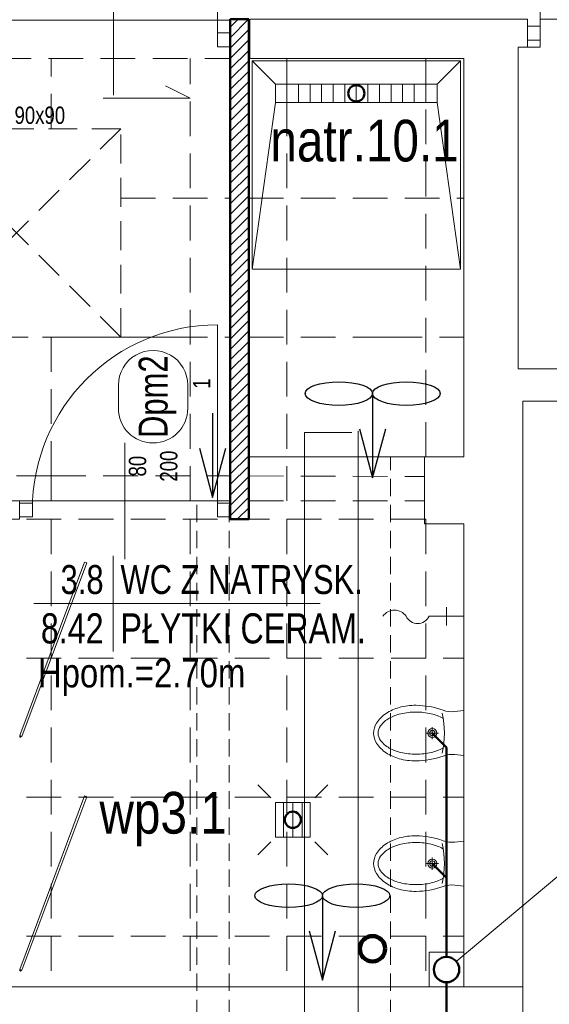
# Model space of a CAD drawing. Header units: millimetres. Extents: x -96593 to 66336, y -23969 to 7139.
# Tile 12 of 256: x -89178 to -88949, y -16934 to -16509. Entities that reach past the tile are written whole.
import ezdxf
from ezdxf.enums import TextEntityAlignment as Align

# ---------------------------------------------------------------- set-up
doc = ezdxf.new("R2010")
doc.units = ezdxf.units.MM
doc.linetypes.add('DASHED', pattern=[0.75, 0.5, -0.25])
doc.linetypes.add('DASHEDX2', pattern=[1.5, 1, -0.5])
for name, color, linetype, lineweight in [('BA_drz', 7, 'Continuous', 18), ('BA_KS_ist.', 34, 'Continuous', 50), ('BA_met', 7, 'Continuous', 18), ('BA_sym', 7, 'Continuous', 18), ('BA_txc', 1, 'Continuous', 18), ('BA_txs', 2, 'Continuous', 18), ('Hp', 1, 'Continuous', 18), ('MM_KS_OPISY', 7, 'Continuous', 9), ('mm_WENT_graw', 200, 'Continuous', 15), ('mm_went_opis', 7, 'Continuous', 15), ('PG_KANALIZACJA', 7, 'Continuous', 18), ('PG_PRZERYWANE_ŚREDNIE', 1, 'DASHEDX2', 18), ('PG_WENTYLACJA', 1, 'Continuous', 18), ('PG_WIDOKOWE_CIENKIE', 1, 'Continuous', 18), ('PG_WYPOSAŻENIE', 1, 'Continuous', 18), ('PG_ŚCIANY_DZIAŁOWE', 3, 'Continuous', 18), ('PG_ŚWIETLIKI', 1, 'DASHED', 18)]:
    doc.layers.add(name, color=color, linetype=linetype, lineweight=lineweight)
doc.layers.add('BA_pom', color=6, linetype='Continuous', lineweight=18, plot=False)
doc.layers.add('PG_POMOCNICZNE', color=6, linetype='Continuous', lineweight=18, plot=False)
doc.styles.add('BIKTC', font='bikromsw.shx', dxfattribs={"width": 0.8})
doc.styles.add('BIKTS', font='bikromsw.shx', dxfattribs={"width": 0.85})
doc.styles.add('ROMANS', font='bikromsw.shx', dxfattribs={"width": 0.8})
doc.styles.get("Standard").update_dxf_attribs({"font": 'arial.ttf'})
doc.linetypes.add('ZYGZAK', pattern='A,0.00254,-5.08,[131,ltypeshp.shx,S=5.08,R=0,X=-5.08,Y=0],-10.16,[131,ltypeshp.shx,S=5.08,R=180,X=5.08,Y=0],-5.08', length=20.32254)

# ---------------------------------------------------------------- blocks, each defined once
blk = doc.blocks.new('bikmet')
blk.add_line((0, 1.65), (0, -1.65))
at = {"style": 'ROMANS', "width": 0.8}
blk.add_attdef('NRPOM', text='', height=1, dxfattribs=at).set_placement((-0.333, 0.333), align=Align.RIGHT)
blk.add_attdef('NWAPOM', (0.25, 0.333), '', height=1, dxfattribs=at)
blk.add_attdef('PODLOGA', text='', height=1.042, dxfattribs=at).set_placement((0.25, -0.333), align=Align.TOP_LEFT)
blk = doc.blocks.new('dr1h901')
at = {"color": 0}
blk.add_line((-0.5, 0), (-0.5, 1), dxfattribs=at)
blk.add_line((0, 0.3622), (0, -0.2655))
blk.add_arc((-0.5, 0), 1, 0, 90, dxfattribs=at)
blk = doc.blocks.new('A$Cb1a75cff')
at = {"layer": 'PG_ŚWIETLIKI', "ltscale": 25}
for p, q in [((90, 90), (0, 90)), ((0, 90), (0, 0)), ((90, 90), (0, 0)), ((0, 90), (90, 0)), ((90, 0), (90, 90)), ((0, 0), (90, 0))]:
    blk.add_line(p, q, dxfattribs=at)
at = {"layer": 'Hp', "style": 'BIKTC', "width": 0.8}
blk.add_text('ŚWIETLIK 90x90', height=7.5, rotation=90, dxfattribs=at).set_placement((0.2, 35.22), align=Align.BOTTOM_CENTER)
blk = doc.blocks.new('*X18')
at = {"color": 0}
for p, q in [((621.16, -2967.99), (636.16, -2967.99)), ((621.16, -2971.99), (636.16, -2971.99)), ((621.16, -2975.99), (636.16, -2975.99))]:
    blk.add_line(p, q, dxfattribs=at)
blk = doc.blocks.new('A$C148D1960')
for p, q in [((-2, 2), (-7.64, 7.64)), ((17, 2), (22.64, 7.64)), ((-2, -17), (-7.64, -22.64)), ((17, -17), (22.64, -22.64))]:
    blk.add_line(p, q)
blk.add_lwpolyline([(15, -15), (0, -15), (0, 0), (15, 0)], close=True)
at = {"rotation": 90.00000000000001}
blk.add_blockref('*X18', (-2964.49, -636.16), dxfattribs=at)
blk = doc.blocks.new('A$C29037962')
at = {"layer": 'PG_WYPOSAŻENIE', "lineweight": 18}
for p, q in [((9.39, 13.65), (14.66, 13.65)), ((12.03, 16.29), (12.03, 11.01))]:
    blk.add_line(p, q, dxfattribs=at)
blk.add_lwpolyline([(0, 20.69, -0.066486), (0.97, 27.98, -0.079028), (3.52, 33.64, -0.107158), (7.72, 37.75, -0.141632), (12.03, 39, -0.141632), (16.33, 37.75, -0.107158), (20.53, 33.64, -0.079028), (23.08, 27.98, -0.066486), (24.05, 20.69, -0.082267), (21.92, 9.02, 0.113756), (21.32, 3.96), (21.75, 0), (2.3, 0), (2.73, 3.96, 0.113756), (2.13, 9.02, -0.082267)], format="xyb", close=True, dxfattribs=at)
for points in [[(5.68, 8.96, -0.003664), (5.59, 9.12, -0.070396), (3.67, 14.1, -0.05666), (2.93, 20.69, -0.05666), (3.67, 27.27, -0.070396), (5.59, 32.26, -0.106167), (8.87, 36, -0.161429), (12.03, 37.05, -0.161429), (15.18, 36, -0.106167), (18.46, 32.26, -0.070396), (20.38, 27.27, -0.05666), (21.13, 20.69, -0.05666), (20.38, 14.1, -0.070396), (18.46, 9.12, -0.003664), (18.37, 8.96, -0.161429)], [(0, 20.69, -0.071321), (0, 20.69)]]:
    blk.add_lwpolyline(points, format="xyb", dxfattribs=at)
for radius in [1.95, 1.17]:
    blk.add_circle((12.03, 13.65), radius, dxfattribs=at)
blk.add_arc((12.03, 47.92), 39.47, 257.3322, 282.6678, dxfattribs=at)
blk = doc.blocks.new('Brodzik')
at = {"layer": 'PG_WYPOSAŻENIE'}
for p, q in [((333.92, -1785.25), (343.92, -1857.25)), ((413.92, -1857.25), (423.92, -1785.25)), ((413.92, -1857.25), (343.92, -1857.25)), ((343.92, -1857.25), (343.92, -1865.25)), ((348.92, -1857.25), (348.92, -1865.25)), ((353.92, -1857.25), (353.92, -1865.25)), ((358.92, -1857.25), (358.92, -1865.25)), ((363.92, -1857.25), (363.92, -1865.25)), ((368.92, -1857.25), (368.92, -1865.25)), ((373.92, -1857.25), (373.92, -1865.25)), ((378.92, -1857.25), (378.92, -1865.25)), ((383.92, -1857.25), (383.92, -1865.25)), ((388.92, -1857.25), (388.92, -1865.25)), ((393.92, -1857.25), (393.92, -1865.25)), ((398.92, -1857.25), (398.92, -1865.25)), ((403.92, -1857.25), (403.92, -1865.25)), ((408.92, -1857.25), (408.92, -1865.25)), ((413.92, -1865.25), (413.92, -1857.25)), ((343.92, -1865.25), (333.92, -1875.25)), ((343.92, -1865.25), (413.92, -1865.25)), ((413.92, -1865.25), (423.92, -1875.25))]:
    blk.add_line(p, q, dxfattribs=at)
blk.add_lwpolyline([(333.92, -1785.25), (423.92, -1785.25), (423.92, -1875.25), (333.92, -1875.25)], close=True, dxfattribs=at)
blk = doc.blocks.new('jamb')
blk.add_lwpolyline([(-0.5, -0.5), (-0.5, 0.5), (0.5, 0.5), (0.5, -0.5)], close=True)
blk = doc.blocks.new('A$Cb2045d24')
at = {"layer": 'PG_PRZERYWANE_ŚREDNIE', "color": 251, "lineweight": 15, "ltscale": 15, "true_color": 0x636466}
for p, q in [((25.67, 400.75), (25.67, 340.75)), ((85.67, 400.75), (85.67, 340.75)), ((122, 401), (223, 401)), ((145.67, 370.75), (145.67, 401)), ((205.67, 210), (205.67, 401)), ((247.5, 210), (247.5, 401)), ((307.5, 229), (307.5, 401)), ((25.67, 340.75), (0, 340.75)), ((25.67, 340.75), (25.67, 280.75)), ((85.67, 340.75), (25.67, 340.75)), ((25.67, 340.75), (85.67, 340.75)), ((175.67, 340.75), (223, 340.75)), ((231, 340.75), (324, 340.75)), ((25.67, 280.75), (0, 280.75)), ((25.67, 280.75), (25.67, 220.75)), ((85.67, 280.75), (25.67, 280.75)), ((25.67, 280.75), (85.67, 280.75)), ((85.67, 280.75), (85.67, 220.75)), ((145.67, 220.75), (145.67, 280.75)), ((205.67, 280.75), (145.67, 280.75)), ((175.67, 280.75), (223, 280.75)), ((231, 280.75), (291, 280.75)), ((291, 280.75), (324, 280.75)), ((25.67, 220.75), (0, 220.75)), ((25.67, 220.75), (85.67, 220.75)), ((25.67, 220.75), (25.67, 210)), ((85.67, 220.75), (145.67, 220.75)), ((85.67, 220.75), (85.67, 210)), ((145.67, 220.75), (145.67, 210)), ((145.67, 220.75), (223, 220.75)), ((231, 220.75), (307, 220.5)), ((132, 210), (223, 210)), ((231, 210), (307, 210)), ((0, 202), (307.5, 202)), ((25.67, 202), (25.67, 0)), ((85.67, 202), (85.67, 0)), ((145.67, 202), (145.67, 0)), ((205.67, 202), (205.67, 0)), ((247.5, 202), (247.5, 0)), ((307.5, 202), (307.5, 0)), ((0, 142), (324, 142)), ((0, 82), (324, 82)), ((0, 22), (324, 22))]:
    blk.add_line(p, q, dxfattribs=at)
blk = doc.blocks.new('symdrz')
blk.add_lwpolyline([(-10, -30, -1), (-10, 30), (10, 30, -1), (10, -30)], format="xyb", close=True)
at = {"style": 'BIKTS', "width": 0.8}
blk.add_attdef('SZERDRZ', text='', height=25, dxfattribs=at).set_placement((77.15, 8.8), align=Align.CENTER)
blk.add_attdef('SYMDRZ', text='', height=25, dxfattribs=at).set_placement((0, 0), align=Align.MIDDLE)
blk.add_attdef('WYSDRZ', text='', height=25, dxfattribs=at).set_placement((77.15, -9.49), align=Align.TOP_CENTER)
blk = doc.blocks.new('A$C6458b610')
at = {"layer": 'mm_went_opis', "color": 40, "lineweight": 30, "true_color": 0xf8d731}
for points in [[(34.89, 20.29), (29.19, 41.54), (23.49, 20.29)], [(29.19, 5.09), (29.19, 41.54)]]:
    blk.add_lwpolyline(points, dxfattribs=at)
for centre in [(14.59, 5.09), (43.78, 5.09)]:
    blk.add_ellipse(centre, major_axis=(-14.59, 0), ratio=0.348878, dxfattribs=at)
blk = doc.blocks.new('A$C370B491A')
at = {"layer": 'PG_WIDOKOWE_CIENKIE', "lineweight": 18}
h = blk.add_hatch(dxfattribs=at)
h.set_pattern_fill('LINE', color=252, angle=45)
h.set_pattern_definition([(45, (-9130.129, -1532.1088), (-2.245064, 2.245064), [])])
h.paths.add_polyline_path([(1942.88, 1839.76), (1942.88, 1623.76), (1934.88, 1623.76), (1934.88, 1839.76)])
at = {"layer": 'BA_met', "color": 252}
blk.add_lwpolyline([(1849.98, 1587.33), (1973.78, 1587.33)], dxfattribs=at)
at = {"layer": 'mm_went_opis', "color": 252, "linetype": 'DASHED', "lineweight": 15, "ltscale": 15}
for p, q in [((1990.23, 1408.76), (1990.23, 1650.76)), ((2004.23, 1408.76), (2004.23, 1650.76)), ((1920.48, 1408.76), (1920.48, 1631.76)), ((1934.48, 1408.76), (1934.48, 1631.76))]:
    blk.add_line(p, q, dxfattribs=at)
at = {"layer": 'mm_went_opis', "color": 252, "lineweight": 30}
for points in [[(1927.29, 1669.66), (1927.29, 1633.21)], [(1921.6, 1654.47), (1927.29, 1633.21), (1932.99, 1654.47)]]:
    blk.add_lwpolyline(points, dxfattribs=at)
at = {"layer": 'PG_POMOCNICZNE', "color": 252}
for points in [[(1731.38, 1822.76), (1833.66, 1822.39), (1834.1, 1839.39), (1934.88, 1839.39), (1934.88, 1822.39), (1934.88, 1650.76), (1934.88, 1631.76), (1711.88, 1631.76), (1711.88, 1809.76), (1731.38, 1809.76), (1731.38, 1822.76)], [(2059.38, 1827.76), (2059.38, 1688.76), (2194.88, 1688.76), (2194.88, 1827.76), (2148.88, 1827.76), (2148.88, 1839.76), (2068.88, 1839.76), (2068.88, 1827.76), (2059.38, 1827.76)], [(1711.88, 1623.76), (1843.88, 1623.76), (1843.88, 1631.76), (1934.88, 1631.76), (1934.88, 1623.76), (1942.88, 1623.76), (1942.88, 1822.76), (2035.88, 1822.76), (2035.88, 1650.76), (2018.88, 1650.76), (2018.88, 1621.76), (2035.88, 1621.76), (2035.88, 1421.76), (1711.88, 1421.76), (1711.88, 1623.76)], [(2061.38, 1674.76), (2194.88, 1674.76), (2194.88, 1412.76), (2192.88, 1412.76), (2192.88, 1391.76), (2182.88, 1391.76), (2182.88, 1377.76), (2092.88, 1377.76), (2092.88, 1391.76), (2061.38, 1391.76), (2061.38, 1674.76)]]:
    blk.add_lwpolyline(points, dxfattribs=at)
at = {"layer": 'PG_WENTYLACJA', "color": 252}
for p, q in [((1917.55, 1805.74), (1906.96, 1811.07)), ((1917.55, 1805.74), (1879.93, 1805.74)), ((1966.98, 1408.76), (1966.98, 1661.32)), ((1966.98, 1661.32), (1987.45, 1661.32)), ((1990.23, 1408.76), (1990.23, 1661.97)), ((1990.23, 1408.76), (1990.23, 1656.29)), ((1990.23, 1408.76), (1990.23, 1650.76))]:
    blk.add_line(p, q, dxfattribs=at)
at = {"layer": 'PG_WIDOKOWE_CIENKIE', "color": 252, "lineweight": 50}
blk.add_lwpolyline([(1942.88, 1839.76), (1942.88, 1623.76), (1934.88, 1623.76), (1934.88, 1839.76), (1942.88, 1839.76)], dxfattribs=at)
at = {"layer": 'PG_WIDOKOWE_CIENKIE', "color": 252, "linetype": 'ZYGZAK'}
blk.add_lwpolyline([(2018.88, 1650.76), (1942.88, 1650.76)], dxfattribs=at)
at = {"layer": 'PG_WYPOSAŻENIE', "color": 252, "lineweight": 18}
for points in [[(1872.9, 1604.94), (1871.96, 1605.29), (1843.93, 1530.36), (1844.87, 1530.01)], [(1872.9, 1503.94), (1871.96, 1504.29), (1843.93, 1429.36), (1844.87, 1429.01)]]:
    blk.add_lwpolyline(points, close=True, dxfattribs=at)
at = {"layer": 'PG_WYPOSAŻENIE', "color": 252}
blk.add_lwpolyline([(2035.88, 1581.86), (2020.88, 1581.86, -0.627906), (2010.88, 1581.86, 0.536975), (2000.88, 1581.86)], format="xyb", dxfattribs=at)
blk.add_lwpolyline([(2028.38, 1577.86), (2028.38, 1585.86)], dxfattribs=at)
at = {"layer": 'PG_WYPOSAŻENIE', "color": 252, "lineweight": 18}
for centre in [(1844.2, 1529.92), (1844.2, 1428.92)]:
    blk.add_circle(centre, 0.285, dxfattribs=at)
at = {"layer": 'PG_ŚCIANY_DZIAŁOWE', "color": 252}
for points in [[(2063.38, 1839.76), (1943.38, 1839.76), (1943.38, 1822.76), (2035.88, 1822.76), (2035.88, 1650.76), (2018.88, 1650.76), (2018.88, 1633.76), (2018.88, 1621.76), (2035.88, 1621.76), (2035.88, 1421.76), (2061.38, 1421.76), (2061.38, 1674.76), (2194.88, 1674.76)], [(2194.88, 1688.76), (2059.38, 1688.76), (2059.38, 1827.76), (2063.38, 1827.76), (2063.38, 1839.76)], [(1696.38, 1421.76), (2061.38, 1421.76), (2061.38, 1378.76), (1827.38, 1378.76), (1827.38, 1370.76), (1696.38, 1370.76), (1696.38, 1421.76)]]:
    blk.add_lwpolyline(points, dxfattribs=at)
at = {"color": 252, "rotation": 180}
for p in [(2025.62, 1683.17), (2003.92, 1466.27)]:
    blk.add_blockref('A$C6458b610', p, dxfattribs=at)
at = {"layer": 'BA_drz', "color": 252}
for name, p, xscale, yscale, zscale in [('dr1h901', (1884.38, 1830.89), -90, 89.99999999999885, -90), ('dr1h901', (2108.88, 1833.76), 79.99999999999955, 79.99999999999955, -79.99999999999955), ('jamb', (1932.13, 1830.89), -5.5, 5.999999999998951, 5.5), ('jamb', (2066.13, 1833.76), -5.5, 5.999999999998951, 5.5), ('dr1h901', (1889.38, 1627.76), -80, 79.99999999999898, -80), ('jamb', (1846.63, 1627.76), -5.5, 5.999999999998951, 5.5), ('jamb', (1932.13, 1627.76), -5.5, 5.999999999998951, 5.5)]:
    blk.add_blockref(name, p, dxfattribs=dict(at, xscale=xscale, yscale=yscale, zscale=zscale))
at = {"layer": 'BA_met', "color": 252}
ref = blk.add_blockref('bikmet', (1884.33, 1587.33), dxfattribs=dict(at, xscale=12.5, yscale=12.5, zscale=12.5))
ref.add_attrib('NRPOM', ' 3.8', dxfattribs={"layer": '0', "height": 12.5, "style": 'ROMANS', "width": 0.8}).set_placement((1880.17, 1591.49), align=Align.RIGHT)
ref.add_attrib('NWAPOM', 'WC Z NATRYSK.', (1887.46, 1591.49), dxfattribs={"layer": '0', "height": 12.5, "style": 'ROMANS', "width": 0.8})
ref.add_attrib('RAREA', '8.42', dxfattribs={"layer": '0', "height": 13.021, "style": 'ROMANS', "width": 0.8}).set_placement((1880.17, 1583.16), align=Align.TOP_RIGHT)
ref.add_attrib('PODLOGA', 'PŁYTKI CERAM.', dxfattribs={"layer": '0', "height": 13.0208, "style": 'ROMANS', "width": 0.8}).set_placement((1887.46, 1583.16), align=Align.TOP_LEFT)
at = {"layer": 'BA_sym', "color": 252}
ref = blk.add_blockref('symdrz', (1901.55, 1676.73), dxfattribs=dict(at, xscale=0.5000000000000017, yscale=0.5000000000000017, zscale=0.5000000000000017, rotation=90.00000472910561))
ref.add_attrib('Symdrz', 'Dpm2', dxfattribs={"height": 12.5, "rotation": 90, "style": 'BIKTS', "width": 0.8}).set_placement((1901.55, 1676.73), align=Align.MIDDLE_CENTER)
ref.add_attrib('Szerdrz', '80', dxfattribs={"layer": 'BA_txc', "height": 7.5, "rotation": 90, "style": 'BIKTS', "width": 0.8}).set_placement((1894.8, 1646.73), align=Align.MIDDLE_CENTER)
ref.add_attrib('Wysdrz', '200', dxfattribs={"layer": 'BA_txc', "height": 7.5, "rotation": 90, "style": 'BIKTS', "width": 0.8}).set_placement((1908.3, 1646.73), align=Align.MIDDLE_CENTER)
ref.add_attrib('Sztuk', '1', (1926.3, 1680.16), dxfattribs={"layer": 'BA_pom', "height": 7.5, "rotation": 90, "style": 'BIKTS', "width": 0.8})
at = {"layer": 'PG_KANALIZACJA', "color": 252}
blk.add_blockref('A$C148D1960', (1954.44, 1501.49), dxfattribs=at)
at = {"layer": 'PG_PRZERYWANE_ŚREDNIE', "color": 252}
blk.add_blockref('A$Cb2045d24', (1711.88, 1421.76), dxfattribs=at)
at = {"layer": 'PG_WYPOSAŻENIE', "color": 252, "xscale": -1, "rotation": 180}
blk.add_blockref('Brodzik', (1610.47, -53.5), dxfattribs=at)
at = {"layer": 'PG_WYPOSAŻENIE', "color": 252, "rotation": 90.00000000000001}
for p in [(2035.88, 1519.38), (2035.88, 1463.02)]:
    blk.add_blockref('A$C29037962', p, dxfattribs=at)
at = {"layer": 'PG_ŚWIETLIKI', "color": 252, "rotation": 270}
blk.add_blockref('A$Cb1a75cff', (1797.55, 1792.5), dxfattribs=at)
at = {"layer": 'BA_txs', "color": 252, "style": 'BIKTS', "width": 0.85}
blk.add_text('Hpom.=2.70m', height=12.5, dxfattribs=at).set_placement((1851.79, 1551.15))
blk = doc.blocks.new('A$C6e2b8caa')
at = {"layer": 'BA_KS_ist.', "color": 51, "linetype": 'Continuous', "lineweight": 140, "ltscale": 25, "true_color": 0xf7f281}
blk.add_circle((1174, -558.5), 5.5, dxfattribs=at)
blk.add_circle((1174, -558.5), 5.5, dxfattribs=at)

msp = doc.modelspace()

# ---------------------------------------------------------------- linework, layer by layer
at = {"layer": 'BA_KS_ist.', "color": 30, "linetype": 'Continuous', "ltscale": 25}
for p, q in [((-88999.43, -16817.01), (-88993.26, -16823.18)), ((-88993.26, -16913.66), (-88993.26, -16823.18)), ((-88999.43, -16873.38), (-88993.26, -16879.55))]:
    msp.add_line(p, q, dxfattribs=at)
at = {"layer": 'BA_KS_ist.', "linetype": 'DASHED', "ltscale": 50}
msp.add_line((-88993.28, -16924.66), (-88993.28, -17151.3), dxfattribs=at)
at = {"layer": 'BA_KS_ist.', "linetype": 'Continuous', "lineweight": 15, "ltscale": 25}
msp.add_lwpolyline([(-89000.78, -16911.66), (-88985.78, -16911.66), (-88985.78, -16926.66), (-89000.78, -16926.66)], close=True, dxfattribs=at)
msp.add_lwpolyline([(-89000.78, -16911.66), (-88985.78, -16911.66), (-88985.78, -16926.66), (-89000.78, -16926.66)], close=True, dxfattribs=at)
at = {"layer": 'BA_KS_ist.', "linetype": 'Continuous', "ltscale": 25}
for centre, radius in [((-89032.28, -16540.66), 3.5), ((-89059.72, -16854.43), 3.5), ((-88993.28, -16919.16), 5.5)]:
    msp.add_circle(centre, radius, dxfattribs=at)
at = {"layer": 'BA_KS_ist.', "color": 1, "linetype": 'Continuous', "ltscale": 25}
msp.add_circle((-88993.28, -16919.16), 5.5, dxfattribs=at)
at = {"layer": 'MM_KS_OPISY'}
msp.add_line((-88938.66, -16873.38), (-88989.06, -16915.63), dxfattribs=at)

# ---------------------------------------------------------------- block references
at = {"layer": 'mm_WENT_graw', "color": 2, "lineweight": 60}
msp.add_blockref('A$C370B491A', (-91021.66, -18348.42), dxfattribs=at)
at = {"layer": 'mm_went_opis', "lineweight": 60}
msp.add_blockref('A$C6e2b8caa', (-90199.28, -16351.66), dxfattribs=at)

# ---------------------------------------------------------------- texts
at = {"layer": 'MM_KS_OPISY', "char_height": 18, "attachment_point": 1}
for s, insert in [('{\\fArial Narrow|b0|i0|c238|p34;natr.10.1}', (-89069.41, -16552.08)), ('{\\fArial Narrow|b0|i0|c238|p34;wp3.1}', (-89143.27, -16842.42))]:
    msp.add_mtext_dynamic_manual_height_columns(s, width=200.9859, gutter_width=1, heights=[0], dxfattribs=dict(at, insert=insert))

doc.saveas('drawing.dxf')
